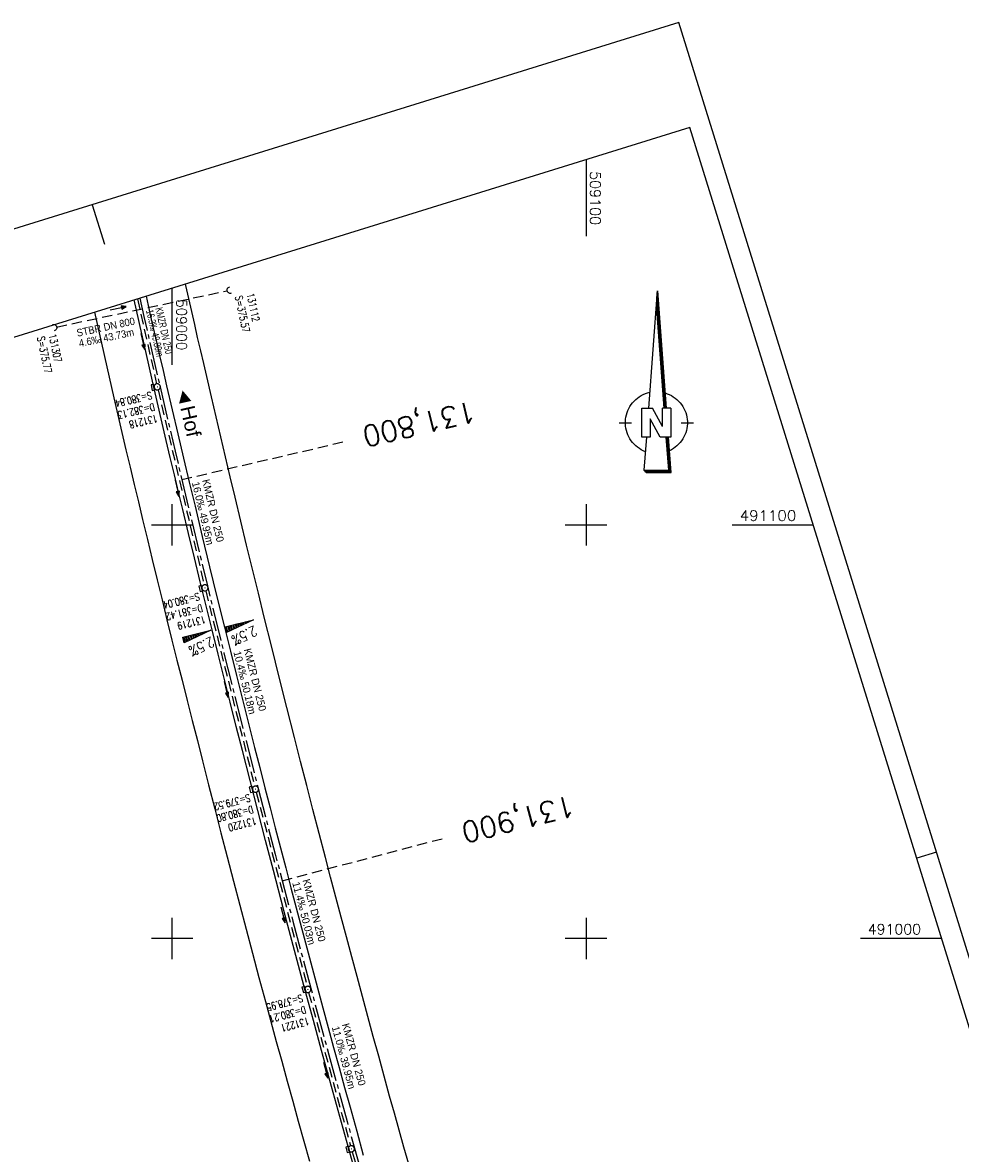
# Model space of a CAD drawing. Extents: x 508839 to 509459, y 490049 to 491221.
# Tile 8 of 9: x 508964 to 509190, y 490948 to 491221. Entities that reach past the tile are written whole.
import ezdxf
from ezdxf.enums import TextEntityAlignment as Align

# ---------------------------------------------------------------- set-up
doc = ezdxf.new("R2010")
doc.units = 0
doc.header["$LTSCALE"] = 10
doc.header["$MEASUREMENT"] = 0
for name, pattern in [('ACHSE', [5.5, 4, -0.5, 0.5, -0.5]), ('LT00', [0]), ('LT17', [0.15, 0.1, -0.05]), ('STRICHLINIE2', [0.375, 0.25, -0.125])]:
    doc.linetypes.add(name, pattern=pattern)
doc.layers.get('0').update_dxf_attribs({"linetype": 'LT00'})
for name, color, linetype in [('-BESCH', 7, 'STRICHLINIE2'), ('-BKAN003', 140, 'LT00'), ('-BSCH003', 5, 'LT00'), ('-Halt-Pfeil', 4, 'LT00'), ('-RICHTUNG-NAME', 250, 'Continuous'), ('1401', 7, 'Continuous'), ('A-TEXT-KILOMETER', 30, 'LT17'), ('AX-020', 250, 'ACHSE'), ('QUER_OST', 11, 'LT00'), ('QUER_WEST', 11, 'LT00'), ('RAHMEN', 250, 'Continuous'), ('V_BFBR_BAB', 250, 'LT00'), ('V_KA_PRUF', 182, 'LT00'), ('V_RASTER', 250, 'LT00'), ('V_SINKK', 182, 'LT00'), ('V_UK_DURCH', 182, 'LT00')]:
    doc.layers.add(name, color=color, linetype=linetype)
doc.styles.add('Arial', font='ARIAL.TTF')
doc.styles.add('Haltungsbeschriftung', font='ARIAL.TTF', dxfattribs={"width": 0.75})
doc.styles.add('Kilometrierung', font='romans.shx')
doc.styles.add('ROMANS', font='romans.shx', dxfattribs={"width": 0.8})
doc.styles.get("Standard").update_dxf_attribs({"font": 'romans.shx', "width": 0.8})

# ---------------------------------------------------------------- blocks, each defined once
blk = doc.blocks.new('SYMB0003')
at = {"color": 0, "linetype": 'ByBlock'}
for p, q in [((-0.015712, 0), (0.010166, 0.012015)), ((0, -0.021257), (-0.015712, 0)), ((0.010166, 0.012015), (0, -0.021257))]:
    blk.add_line(p, q, dxfattribs=at)
for points in [[(-0.031395, 0.499013), (-0.093691, 0.491144), (-0.154509, 0.475528), (-0.21289, 0.452414), (-0.267913, 0.422164), (-0.318712, 0.385257), (-0.364484, 0.342274), (-0.404509, 0.293893), (-0.438154, 0.240877), (-0.464888, 0.184062), (-0.484292, 0.124345), (-0.496058, 0.062667), (-0.5, 0)], [(-0.5, 0), (-0.496058, -0.062667), (-0.484292, -0.124345), (-0.464888, -0.184062), (-0.438154, -0.240877), (-0.404509, -0.293893), (-0.364485, -0.342274), (-0.318712, -0.385257), (-0.267914, -0.422164), (-0.21289, -0.452414), (-0.154509, -0.475529), (-0.093691, -0.491144), (-0.031395, -0.499014), (0.031395, -0.499014)], [(0.5, 0), (0.496057, 0.062667), (0.484292, 0.124345), (0.464888, 0.184062), (0.438153, 0.240877), (0.404509, 0.293893), (0.364484, 0.342274), (0.318712, 0.385257), (0.267913, 0.422164), (0.21289, 0.452414), (0.154509, 0.475528), (0.093691, 0.491144), (0.031395, 0.499013), (-0.031395, 0.499013)], [(0.031395, -0.499014), (0.093691, -0.491144), (0.154509, -0.475529), (0.21289, -0.452414), (0.267914, -0.422164), (0.318712, -0.385257), (0.364485, -0.342274), (0.404509, -0.293893), (0.438154, -0.240877), (0.464889, -0.184062), (0.484292, -0.124345), (0.496058, -0.062667), (0.5, 0)]]:
    blk.add_lwpolyline(points, dxfattribs=at)
blk = doc.blocks.new('SYMB0652')
at = {"color": 0, "linetype": 'ByBlock'}
blk.add_polyline3d([(-0.15, -0.075, 0), (0.15, -0.075, 0), (0.15, 0.075, 0), (-0.15, 0.075, 0), (-0.15, -0.075, 0)], dxfattribs=at)
blk = doc.blocks.new('SYMB1107')
at = {"color": 0, "linetype": 'ByBlock'}
for points in [[(-0.2, 0), (-0.196157, 0.039018), (-0.184776, 0.076537), (-0.166294, 0.111114), (-0.141421, 0.141421), (-0.111114, 0.166294), (-0.076537, 0.184776), (-0.039018, 0.196157), (0, 0.2)], [(0, 0.2), (0.039018, 0.196157), (0.076537, 0.184776), (0.111114, 0.166294), (0.141421, 0.141421), (0.166294, 0.111114), (0.184776, 0.076537), (0.196157, 0.039018), (0.2, 0)]]:
    blk.add_lwpolyline(points, dxfattribs=at)
blk = doc.blocks.new('SYMB0070')
at = {"color": 0, "linetype": 'ByBlock'}
for p, q in [((-0.5, 0), (0.2, 0)), ((0.5, 0), (0.2, 0.1)), ((0.2, 0.1), (0.2, 0)), ((0.468, 0), (0.21, 0.086)), ((0.21, 0.086), (0.21, -0.086)), ((0.21, -0.086), (0.468, 0)), ((0.22, -0.072), (0.437, 0)), ((0.23, -0.058), (0.405, 0)), ((0.24, -0.045), (0.374, 0)), ((0.342, 0), (0.25, 0.031)), ((0.25, 0.031), (0.25, -0.031)), ((0.25, -0.031), (0.342, 0)), ((0.26, -0.017), (0.31, 0)), ((0.27, -0.003), (0.279, 0))]:
    blk.add_line(p, q, dxfattribs=at)
for points in [[(0.2, 0), (0.2, -0.1), (0.5, 0)], [(0.437, 0), (0.22, 0.072), (0.22, -0.072)], [(0.405, 0), (0.23, 0.058), (0.23, -0.058)], [(0.374, 0), (0.24, 0.045), (0.24, -0.045)], [(0.31, 0), (0.26, 0.017), (0.26, -0.017)], [(0.279, 0), (0.27, 0.003), (0.27, -0.003)]]:
    blk.add_lwpolyline(points, dxfattribs=at)
blk = doc.blocks.new('SYMB1401')
at = {"color": 0, "linetype": 'ByBlock'}
for p, q in [((-0.397083, 0.691572), (0.022917, 6.361572)), ((0.402917, 0.691572), (-0.002083, 6.025572)), ((0.412917, 0.691572), (0.002917, 6.092572)), ((0.422917, 0.691572), (0.007917, 6.159572)), ((0.432917, 0.691572), (0.012917, 6.226572)), ((0.442917, 0.691572), (0.017917, 6.293572)), ((0.022917, 6.361572), (0.452917, 0.691572)), ((0.352917, 0.691572), (-0.027083, 5.691572)), ((0.362917, 0.691572), (-0.022083, 5.758572)), ((0.372917, 0.691572), (-0.017083, 5.825572)), ((0.382917, 0.691572), (-0.012083, 5.892572)), ((0.392917, 0.691572), (-0.007083, 5.958572)), ((-0.727083, -0.708428), (-0.727083, 0.691572)), ((-0.727083, 0.691572), (-0.217083, 0.691572)), ((0.272917, -0.198428), (-0.217083, 0.691572)), ((0.272917, -0.198428), (0.272917, 0.691572)), ((0.672917, 0.691572), (0.272917, 0.691572)), ((0.672917, 0.691572), (0.672917, -0.708428)), ((0.162917, -0.708428), (-0.327083, 0.181572)), ((-0.327083, 0.181572), (-0.327083, -0.708428)), ((-1.827083, -0.008428), (-1.227083, -0.008428)), ((1.172916, -0.008428), (1.772917, -0.008428)), ((-0.327083, -0.708428), (-0.727083, -0.708428)), ((-0.507083, -0.708428), (-0.627083, -2.308428)), ((0.672917, -0.708428), (0.162917, -0.708428)), ((0.572917, -2.308428), (0.452917, -0.708428)), ((0.582916, -2.318428), (0.462917, -0.708428)), ((0.682917, -2.408428), (0.552917, -0.708428)), ((-0.627083, -2.308428), (0.572917, -2.308428)), ((-0.617083, -2.318428), (0.582916, -2.318428))]:
    blk.add_line(p, q, dxfattribs=at)
for points in [[(-1.526069, -0.059916), (-1.526094, 0.050035), (-1.518071, 0.159693), (-1.502041, 0.268469), (-1.47809, 0.37578), (-1.446348, 0.481049), (-1.406984, 0.583712), (-1.360209, 0.683217), (-1.306276, 0.779032), (-1.245473, 0.87064), (-1.178126, 0.957552), (-1.104597, 1.0393), (-1.025281, 1.115445), (-0.940603, 1.185579), (-0.851018, 1.249326), (-0.757006, 1.306344), (-0.659072, 1.356326), (-0.557742, 1.399004), (-0.45356, 1.434149), (-0.347084, 1.461573)], [(0.392916, 1.431572), (0.497466, 1.396917), (0.599189, 1.354678), (0.697537, 1.305084), (0.791977, 1.248403), (0.882001, 1.184941), (0.967121, 1.11504), (1.04688, 1.039078), (1.120846, 0.957464), (1.18862, 0.87064), (1.249835, 0.779074), (1.304163, 0.68326), (1.351308, 0.583716), (1.391017, 0.480979), (1.423076, 0.375604), (1.44731, 0.268159), (1.463591, 0.159225), (1.471828, 0.049389), (1.471979, -0.060755)], [(-0.557083, -1.408428), (-0.658433, -1.365798), (-0.75639, -1.315862), (-0.850428, -1.258889), (-0.940044, -1.195184), (-1.024754, -1.125089), (-1.104106, -1.048981), (-1.177673, -0.967268), (-1.245061, -0.880388), (-1.305907, -0.788808), (-1.359886, -0.693019), (-1.406707, -0.593536), (-1.446119, -0.490891), (-1.477911, -0.385637), (-1.501912, -0.278338), (-1.517993, -0.169569), (-1.526069, -0.059916)], [(1.471979, -0.060755), (1.464042, -0.170612), (1.44806, -0.279591), (1.42412, -0.387102), (1.39235, -0.492564), (1.352922, -0.59541), (1.30605, -0.695083), (1.251985, -0.791045), (1.19102, -0.882778), (1.123485, -0.969787), (1.049743, -1.051603), (0.970192, -1.127784), (0.885263, -1.197918), (0.795414, -1.261626), (0.701129, -1.318565), (0.602918, -1.368428)], [(-0.607083, -2.328428), (0.592916, -2.328428), (0.472917, -0.708428)], [(-0.597083, -2.338428), (0.602917, -2.338428), (0.482917, -0.708428)], [(-0.587083, -2.348428), (0.612917, -2.348428), (0.492917, -0.708428)], [(-0.577083, -2.358428), (0.622917, -2.358428), (0.502917, -0.708428)], [(-0.567083, -2.368428), (0.632917, -2.368428), (0.512917, -0.708428)], [(-0.557083, -2.378428), (0.642917, -2.378428), (0.522917, -0.708428)], [(-0.547083, -2.388428), (0.652917, -2.388428), (0.532917, -0.708428)], [(-0.537083, -2.398428), (0.662917, -2.398428), (0.542917, -0.708428)], [(-0.532084, -2.403428), (0.672917, -2.403428), (0.547917, -0.708428)], [(-0.627083, -2.308428), (-0.527083, -2.408428), (0.682917, -2.408428)]]:
    blk.add_lwpolyline(points, dxfattribs=at)

msp = doc.modelspace()

# ---------------------------------------------------------------- linework, layer by layer
at = {"layer": '-BESCH'}
for p, q in [((508972.05, 491147.84), (509013.26, 491156.6)), ((508991.57, 491154.62), (508996.21, 491134.11)), ((508996.55, 491132.65), (509007.72, 491085.51)), ((509008.07, 491084.05), (509019.92, 491036.83)), ((509020.29, 491035.38), (509032.58, 490988.43)), ((509032.96, 490986.98), (509043.08, 490949.88)), ((509043.48, 490948.44), (509052.77, 490915.85))]:
    msp.add_line(p, q, dxfattribs=at)
at = {"layer": 'A-TEXT-KILOMETER', "ltscale": 2.5}
for p, q in [((509002.29, 491110.96), (509041.26, 491120.05)), ((509026.57, 491013.96), (509065.26, 491024.14))]:
    msp.add_line(p, q, dxfattribs=at)
at = {"layer": 'AX-020', "ltscale": 0.2, "flags": 128}
msp.add_lwpolyline([(508992.16, 491154.8), (508993.14, 491150.41), (508996.87, 491134.1), (509000.68, 491117.81), (509004.55, 491101.53), (509008.48, 491085.26), (509012.49, 491069.02), (509016.56, 491052.79), (509020.69, 491036.57), (509024.89, 491020.37), (509029.15, 491004.19), (509033.47, 490988.02), (509037.84, 490971.87), (509042.28, 490955.74), (509046.77, 490939.62), (509051.32, 490923.52), (509055.92, 490907.43), (509060.58, 490891.36), (509065.28, 490875.3), (509070.04, 490859.26), (509074.85, 490843.23), (509079.71, 490827.22), (509084.61, 490811.22), (509089.56, 490795.23), (509094.56, 490779.26), (509099.6, 490763.31), (509104.68, 490747.37), (509109.8, 490731.44), (509114.97, 490715.52), (509120.17, 490699.62), (509125.41, 490683.72), (509130.69, 490667.85), (509136, 490651.98), (509141.35, 490636.12), (509146.74, 490620.28), (509152.15, 490604.45), (509157.6, 490588.63), (509163.08, 490572.81), (509168.58, 490557.01), (509174.12, 490541.22), (509176.36, 490534.86), (509185.79, 490508.19), (509195.3, 490481.56), (509204.88, 490454.94), (509214.54, 490428.36), (509224.28, 490401.8), (509234.09, 490375.28), (509243.97, 490348.77), (509253.93, 490322.3), (509263.96, 490295.86), (509272.59, 490273.31)], dxfattribs=at)
at = {"layer": 'QUER_OST'}
for p, q in [((509017.89, 491076.26), (509017.8, 491076.61)), ((509018.09, 491076.69), (509018.16, 491076.39)), ((509018.44, 491076.52), (509018.38, 491076.76)), ((509018.67, 491076.83), (509018.72, 491076.65)), ((509018.99, 491076.78), (509018.96, 491076.9)), ((509019.25, 491076.98), (509019.27, 491076.91)), ((509019.55, 491077.04), (509019.55, 491077.05)), ((509012.85, 491075.39), (509013.18, 491074.04)), ((509013.46, 491074.17), (509013.14, 491075.46)), ((509013.43, 491075.53), (509013.74, 491074.3)), ((509014.01, 491074.43), (509013.72, 491075.6)), ((509014.01, 491075.68), (509014.29, 491074.56)), ((509014.57, 491074.69), (509014.3, 491075.75)), ((509014.6, 491075.82), (509014.84, 491074.82)), ((509015.12, 491074.95), (509014.89, 491075.89)), ((509015.18, 491075.97), (509015.4, 491075.08)), ((509015.67, 491075.21), (509015.47, 491076.04)), ((509015.76, 491076.11), (509015.95, 491075.34)), ((509016.23, 491075.47), (509016.05, 491076.18)), ((509016.34, 491076.25), (509016.5, 491075.6)), ((509016.78, 491075.73), (509016.63, 491076.33)), ((509016.92, 491076.4), (509017.06, 491075.86)), ((509017.33, 491075.99), (509017.22, 491076.47)), ((509017.51, 491076.54), (509017.61, 491076.13))]:
    msp.add_line(p, q, dxfattribs=at)
msp.add_lwpolyline([(509013.14, 491074.02), (509012.8, 491075.38), (509019.59, 491077.06), (509013.14, 491074.02)], dxfattribs=at)
at = {"layer": 'QUER_WEST'}
for p, q in [((509006.63, 491073.86), (509006.77, 491073.33)), ((509007.04, 491073.46), (509006.92, 491073.93)), ((509007.22, 491074.01), (509007.32, 491073.59)), ((509007.6, 491073.72), (509007.51, 491074.08)), ((509007.8, 491074.15), (509007.87, 491073.85)), ((509008.15, 491073.98), (509008.09, 491074.22)), ((509008.38, 491074.29), (509008.43, 491074.11)), ((509008.7, 491074.24), (509008.67, 491074.37)), ((509008.96, 491074.44), (509008.98, 491074.37)), ((509009.26, 491074.5), (509009.25, 491074.51)), ((509002.56, 491072.85), (509002.89, 491071.5)), ((509003.17, 491071.63), (509002.85, 491072.92)), ((509003.14, 491073), (509003.44, 491071.76)), ((509003.72, 491071.89), (509003.43, 491073.07)), ((509003.72, 491073.14), (509004, 491072.02)), ((509004.27, 491072.15), (509004.01, 491073.21)), ((509004.3, 491073.28), (509004.55, 491072.28)), ((509004.83, 491072.41), (509004.59, 491073.36)), ((509004.89, 491073.43), (509005.1, 491072.55)), ((509005.38, 491072.68), (509005.18, 491073.5)), ((509005.47, 491073.57), (509005.66, 491072.81)), ((509005.93, 491072.94), (509005.76, 491073.64)), ((509006.05, 491073.72), (509006.21, 491073.07)), ((509006.49, 491073.2), (509006.34, 491073.79))]:
    msp.add_line(p, q, dxfattribs=at)
msp.add_lwpolyline([(509002.84, 491071.48), (509002.51, 491072.84), (509009.3, 491074.52), (509002.84, 491071.48)], dxfattribs=at)
at = {"layer": 'RAHMEN'}
for p, q in [((508980.63, 491177.4), (508983.6, 491167.84)), ((509184.72, 491020.88), (509179.95, 491019.39))]:
    msp.add_line(p, q, dxfattribs=at)
for points in [[(508838.81, 491133.36), (509175.38, 490049.41), (509459.02, 490137.48), (509122.45, 491221.43), (508838.81, 491133.36)], [(508851, 491110.97), (509125.29, 490227.57), (509399.38, 490312.68), (509125.09, 491196.07), (508851, 491110.97)]]:
    msp.add_lwpolyline(points, dxfattribs=at)
at = {"layer": 'V_BFBR_BAB'}
for points in [[(509057.15, 490945.41), (509055.99, 490949.53), (509054.83, 490953.65), (509053.68, 490957.77), (509052.53, 490961.9), (509051.2, 490966.71), (509049.89, 490971.52), (509048.58, 490976.33), (509047.27, 490981.15), (509045.98, 490985.96), (509044.68, 490990.78), (509043.39, 490995.59), (509042.1, 491000.39), (509040.82, 491005.2), (509039.54, 491010), (509038.27, 491014.81), (509037.01, 491019.62), (509035.49, 491025.42), (509033.99, 491031.22), (509032.5, 491037.02), (509031.01, 491042.82), (509029.54, 491048.63), (509027.7, 491055.89), (509025.86, 491063.16), (509024.04, 491070.44), (509022.24, 491077.71), (509020.8, 491083.52), (509019.38, 491089.32), (509017.97, 491095.12), (509016.56, 491100.93), (509015.17, 491106.74), (509014.02, 491111.59), (509012.87, 491116.44), (509011.73, 491121.29), (509010.59, 491126.14), (509009.46, 491130.99), (509008.33, 491135.84), (509007.59, 491138.98), (509006.86, 491142.12), (509006.13, 491145.27), (509005.41, 491148.41), (509004.69, 491151.55), (509003.98, 491154.7), (509003.28, 491157.85), (509003.2, 491158.23)], [(509044.11, 490943.92), (509042.09, 490951.17), (509040.08, 490958.42), (509038.08, 490965.68), (509036.09, 490972.93), (509034.11, 490980.19), (509032.15, 490987.46), (509029.55, 490997.12), (509026.98, 491006.79), (509024.44, 491016.46), (509022.54, 491023.71), (509020.66, 491030.96), (509018.8, 491038.21), (509016.94, 491045.47), (509015.46, 491051.29), (509013.98, 491057.11), (509012.52, 491062.93), (509011.06, 491068.76), (509009.61, 491074.59), (509008.18, 491080.41), (509006.75, 491086.24), (509005.33, 491092.07), (509003.91, 491097.9), (509002.51, 491103.73), (509001.5, 491107.91), (509000.5, 491112.09), (508999.51, 491116.26), (508998.52, 491120.44), (508997.55, 491124.63), (508996.58, 491128.81), (508995.63, 491133), (508990.79, 491154.37)], [(508993.66, 491155.26), (508994.41, 491151.91), (508995.23, 491148.26), (508996.07, 491144.6), (508996.91, 491140.95), (508997.76, 491137.3), (508998.61, 491133.65), (508999.97, 491127.82), (509001.34, 491121.98), (509002.72, 491116.15), (509004.1, 491110.32), (509005.49, 491104.49), (509007.25, 491097.18), (509009.02, 491089.87), (509010.8, 491082.57), (509012.59, 491075.27), (509014.03, 491069.44), (509015.48, 491063.62), (509016.94, 491057.8), (509018.4, 491051.98), (509019.88, 491046.16), (509021.12, 491041.31), (509022.37, 491036.46), (509023.62, 491031.61), (509024.88, 491026.77), (509026.14, 491021.92), (509027.41, 491017.08), (509028.68, 491012.25), (509029.95, 491007.41), (509031.22, 491002.58), (509032.5, 490997.75), (509033.78, 490992.93), (509035.07, 490988.1), (509036.37, 490983.28), (509037.68, 490978.46), (509038.99, 490973.65), (509040.31, 490968.84), (509041.64, 490964.02), (509042.97, 490959.21), (509044.57, 490953.43), (509046.17, 490947.65)], [(508981.23, 491151.4), (508985.9, 491130.75), (508986.86, 491126.54), (508987.83, 491122.34), (508988.81, 491118.13), (508989.8, 491113.93), (508990.8, 491109.73), (508991.81, 491105.54), (508992.82, 491101.34), (508993.99, 491096.48), (508995.16, 491091.61), (508996.34, 491086.75), (508997.53, 491081.88), (508998.72, 491077.02), (508999.92, 491072.16), (509001.13, 491067.29), (509002.35, 491062.43), (509003.58, 491057.56), (509004.82, 491052.7), (509006.06, 491047.84), (509007.3, 491042.98), (509008.78, 491037.16), (509010.28, 491031.34), (509011.77, 491025.53), (509013.27, 491019.71), (509014.78, 491013.9), (509016.31, 491008.07), (509017.84, 491002.25), (509019.38, 490996.43), (509020.93, 490990.61), (509022.5, 490984.8), (509023.81, 490979.97), (509025.13, 490975.14), (509026.46, 490970.32), (509027.79, 490965.49), (509029.12, 490960.67), (509030.46, 490955.84), (509031.8, 490950.99), (509033.14, 490946.14)]]:
    msp.add_lwpolyline(points, dxfattribs=at)
at = {"layer": 'V_RASTER'}
for p, q in [((509100, 491188.28), (509100, 491169.78)), ((509000, 491138.73), (509000, 491157.23)), ((509000, 491095), (509000, 491105)), ((509100, 491105), (509100, 491095)), ((508995, 491100), (509005, 491100)), ((509095, 491100), (509105, 491100)), ((509135.33, 491100), (509154.92, 491100)), ((509000, 490995), (509000, 491005)), ((509100, 491005), (509100, 490995)), ((509005, 491000), (508995, 491000)), ((509105, 491000), (509095, 491000)), ((509185.97, 491000), (509166.38, 491000))]:
    msp.add_line(p, q, dxfattribs=at)

# ---------------------------------------------------------------- block references
at = {"layer": '-Halt-Pfeil', "yscale": 4.000000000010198, "zscale": 4}
for p, xscale, rotation in [((508986.91, 491152.38), 3.99999999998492, 11.99989457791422), ((508992.88, 491144.33), 4.00000000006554, 283.3262445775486), ((509001.16, 491108.85), 4.00000000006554, 283.3262445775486), ((509013.02, 491060.2), 3.999999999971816, 284.0829645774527), ((509026.76, 491005.7), 4.000000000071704, 284.6641645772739), ((509037.06, 490968.17), 3.999999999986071, 285.2591745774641)]:
    msp.add_blockref('SYMB0070', p, dxfattribs=dict(at, xscale=xscale, rotation=rotation))
at = {"layer": '1401', "xscale": 5.000000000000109, "yscale": 4.999999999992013, "zscale": 5, "rotation": 359.9999880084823}
msp.add_blockref('SYMB1401', (509117.14, 491124.74), dxfattribs=at)
at = {"layer": 'V_KA_PRUF', "xscale": 1.499999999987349, "yscale": 1.500000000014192, "zscale": 1.5, "rotation": 287.2494145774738}
for p in [(508996.37, 491133.38), (509007.89, 491084.78), (509020.1, 491036.11), (509032.76, 490987.7), (509043.28, 490949.16)]:
    msp.add_blockref('SYMB0003', p, dxfattribs=at)
at = {"layer": 'V_SINKK', "yscale": 4.500000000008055, "zscale": 4.5}
for p, xscale, rotation in [((508995.34, 491133.24), 4.500000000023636, 102.5326364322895), ((509006.89, 491084.6), 4.499999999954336, 103.8515739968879), ((509019.1, 491036.06), 4.499999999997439, 284.3979620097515), ((509031.84, 490987.68), 4.499999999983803, 104.3037177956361), ((509042.44, 490949.03), 4.499999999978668, 285.4380680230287)]:
    msp.add_blockref('SYMB0652', p, dxfattribs=dict(at, xscale=xscale, rotation=rotation))
at = {"layer": 'V_UK_DURCH', "yscale": 4.000000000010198, "zscale": 4}
for p, xscale, rotation in [((509014.05, 491156.77), 4.000000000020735, 103.5577337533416), ((508971.27, 491147.68), 4.000000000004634, 284.2630988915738)]:
    msp.add_blockref('SYMB1107', p, dxfattribs=dict(at, xscale=xscale, rotation=rotation))

# ---------------------------------------------------------------- texts
at = {"layer": '-BKAN003', "style": 'Haltungsbeschriftung'}
for s, rotation, width, p in [('16.3‰ 49.80m', 282.737, 0.7, (508993.64, 491151.8)), ('KMZR DN 250', 282.737, 0.7, (508995.88, 491152.35)), ('STBR DN 800', 11.9999, 0.9, (508977.08, 491145.48)), ('4.6‰ 43.73m', 11.9999, 0.9, (508977.61, 491142.97)), ('16.0‰ 49.95m', 283.3262, 0.95, (509004.71, 491110.21)), ('KMZR DN 250', 283.3262, 0.95, (509007.2, 491110.8)), ('10.4‰ 50.18m', 284.083, 0.95, (509014.76, 491069.25)), ('KMZR DN 250', 284.083, 0.95, (509017.25, 491069.88)), ('KMZR DN 250', 284.6642, 0.95, (509031.45, 491014.11)), ('11.4‰ 50.03m', 284.6642, 0.95, (509028.97, 491013.46)), ('11.0‰ 39.95m', 285.2592, 0.95, (509038.52, 490978.56)), ('KMZR DN 250', 285.2592, 0.95, (509040.99, 490979.23))]:
    msp.add_text(s, height=1.8, rotation=rotation, dxfattribs=dict(at, width=width)).set_placement(p)
at = {"layer": '-BSCH003', "width": 0.75}
for s, rotation, p in [('131112', 281.9999, (509017.96, 491155.81)), ('S=375.57', 281.9999, (509015.14, 491155.21)), ('S=375.77', 281.9999, (508967.3, 491145.36)), ('131307', 281.9999, (508970.11, 491145.96)), ('S=380.84', 193.3262, (508994.84, 491132.25)), ('D=382.13', 193.3262, (508995.51, 491129.44)), ('131218', 193.3262, (508996.17, 491126.64)), ('S=380.04', 194.083, (509006.37, 491083.62)), ('D=381.42', 194.083, (509007.07, 491080.83)), ('131219', 194.083, (509007.78, 491078.04)), ('S=379.52', 194.6642, (509018.6, 491034.94)), ('D=380.80', 194.6642, (509019.32, 491032.15)), ('131220', 194.6642, (509020.05, 491029.36)), ('S=378.95', 195.2592, (509031.27, 490986.52)), ('D=380.21', 195.2592, (509032.03, 490983.74)), ('131221', 195.2592, (509032.79, 490980.96))]:
    msp.add_text(s, height=1.8, rotation=rotation, dxfattribs=at).set_placement(p)
at = {"layer": '-RICHTUNG-NAME', "insert": (509003.51, 491120.95), "char_height": 3.5, "width": 15.0333, "attachment_point": 9, "rotation": 282.619, "style": 'Arial'}
msp.add_mtext('{\\fArial|b0|i0|c0|p32;◄\\fSwis721 BlkOul BT|b0|i0|c0|p82;Hof}', dxfattribs=at)
at = {"layer": 'A-TEXT-KILOMETER', "style": 'Kilometrierung'}
for s, rotation, p in [('131,800', 193.2494, (509046.13, 491121.19)), ('131,900', 194.2494, (509070.1, 491025.41))]:
    msp.add_text(s, height=5, rotation=rotation, dxfattribs=at).set_placement(p, align=Align.MIDDLE_RIGHT)
at = {"layer": 'QUER_OST', "style": 'ROMANS', "width": 0.8}
msp.add_text('2.5%', height=2.5, rotation=205.2261, dxfattribs=at).set_placement((509019.75, 491075.7))
at = {"layer": 'QUER_WEST', "style": 'ROMANS', "width": 0.8}
msp.add_text('2.5%', height=2.5, rotation=205.2261, dxfattribs=at).set_placement((509009.41, 491073.07))
at = {"layer": 'V_RASTER'}
for s, rotation, width, p in [(' 509100', 270.0012, 1.017, (509101, 491187.28)), (' 509000', 270.0012, 0.962, (509001, 491156.23)), (' 491100', 0.0012, 1.063, (509135.33, 491101)), (' 491000', 0.0012, 1.002, (509166.38, 491001))]:
    msp.add_text(s, height=2.5, rotation=rotation, dxfattribs=dict(at, width=width)).set_placement(p)

doc.saveas('drawing.dxf')
